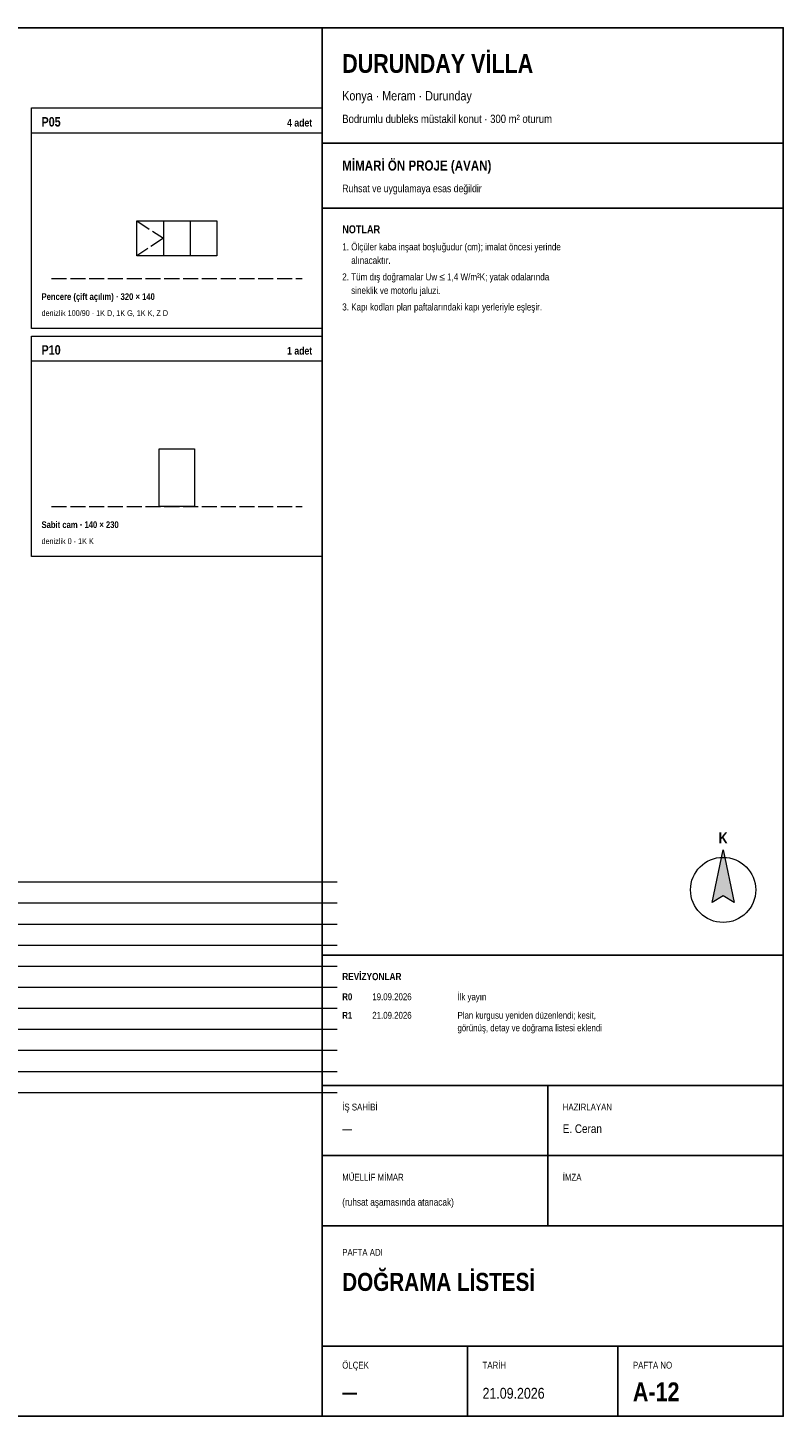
# Paper-space layout 'A-12 DOGRAMA LISTESI' of a CAD drawing. Header units: centimetres. Extents: x 10 to 410, y 10 to 287.
# Tile 3 of 3: x 259 to 410, y 10 to 287. Entities that reach past the tile are written whole.
import ezdxf
from ezdxf.enums import TextEntityAlignment as Align

# ---------------------------------------------------------------- set-up
doc = ezdxf.new("R2010")
doc.units = ezdxf.units.CM
doc.header["$LTSCALE"] = 0.25
doc.linetypes.add('ACAD_ISO02W100', pattern=[15, 12, -3])
for name, color, linetype, lineweight in [('M-GOST-ANTET', 176, 'Continuous', 25), ('M-GOST-ANTETYAZI', 177, 'Continuous', 9), ('M-GOST-KUZEYOKU', 1, 'Continuous', 9), ('M-GOST-TABLO', 1, 'Continuous', 9)]:
    doc.layers.add(name, color=color, linetype=linetype, lineweight=lineweight)
doc.styles.add('YAZI', font='arialn.ttf')
doc.styles.add('YAZI-KALIN', font='arialnb.ttf')

psp = doc.layouts.new('A-12 DOGRAMA LISTESI')

# ---------------------------------------------------------------- hatches: boundary and pattern name
at = {"layer": 'M-GOST-KUZEYOKU'}
h = psp.add_hatch(color=256, dxfattribs=at)
h.dxf.hatch_style = 1
h.paths.add_polyline_path([(398, 123), (400.2, 112.5), (398, 113.8), (395.8, 112.5)])

# ---------------------------------------------------------------- linework, layer by layer
at = {"layer": 'M-GOST-ANTET'}
for p, q in [((318, 264), (410, 264)), ((318, 251), (410, 251)), ((318, 102), (410, 102)), ((318, 76), (410, 76)), ((363, 76), (363, 62)), ((318, 62), (410, 62)), ((363, 62), (363, 48)), ((318, 48), (410, 48)), ((318, 24), (410, 24)), ((347, 24), (347, 10)), ((377, 24), (377, 10))]:
    psp.add_line(p, q, dxfattribs=at)
for points in [[(10, 287), (410, 287), (410, 10), (10, 10)], [(318, 287), (410, 287), (410, 10), (318, 10)]]:
    psp.add_lwpolyline(points, close=True, dxfattribs=at)
at = {"layer": 'M-GOST-KUZEYOKU'}
psp.add_lwpolyline([(398, 123), (400.2, 112.5), (398, 113.8), (395.8, 112.5)], close=True, dxfattribs=at)
psp.add_circle((398, 115), 6.5, dxfattribs=at)
at = {"layer": 'M-GOST-TABLO'}
for p, q in [((286.33, 248.5), (286.33, 241.5)), ((291.67, 248.5), (291.67, 241.5)), ((21, 116.6), (321, 116.6)), ((21, 112.4), (321, 112.4)), ((21, 108.2), (321, 108.2)), ((21, 104), (321, 104)), ((21, 99.8), (321, 99.8)), ((21, 95.6), (321, 95.6)), ((21, 91.4), (321, 91.4)), ((21, 87.2), (321, 87.2)), ((21, 83), (321, 83)), ((21, 78.8), (321, 78.8)), ((21, 74.6), (321, 74.6))]:
    psp.add_line(p, q, dxfattribs=at)
at = {"layer": 'M-GOST-TABLO', "linetype": 'ACAD_ISO02W100'}
for p, q in [((264, 237), (314, 237)), ((264, 191.5), (314, 191.5))]:
    psp.add_line(p, q, dxfattribs=at)
at = {"layer": 'M-GOST-TABLO'}
for points in [[(260, 271), (318, 271), (318, 227), (260, 227)], [(260, 271), (318, 271), (318, 266), (260, 266)], [(281, 248.5), (297, 248.5), (297, 241.5), (281, 241.5)], [(260, 225.5), (318, 225.5), (318, 181.5), (260, 181.5)], [(260, 225.5), (318, 225.5), (318, 220.5), (260, 220.5)], [(285.5, 203), (292.5, 203), (292.5, 191.5), (285.5, 191.5)]]:
    psp.add_lwpolyline(points, close=True, dxfattribs=at)
at = {"layer": 'M-GOST-TABLO', "linetype": 'ACAD_ISO02W100'}
psp.add_lwpolyline([(281, 248.5), (286.33, 245), (281, 241.5)], dxfattribs=at)

# ---------------------------------------------------------------- texts
at = {"layer": 'M-GOST-ANTETYAZI'}
for s, height, style, p in [('DURUNDAY VİLLA', 3.744, 'YAZI-KALIN', (322, 278)), ('Konya · Meram · Durunday', 1.872, 'YAZI', (322, 272.5)), ('Bodrumlu dubleks müstakil konut · 300 m² oturum', 1.656, 'YAZI', (322, 268)), ('MİMARİ ÖN PROJE (AVAN)', 2.016, 'YAZI-KALIN', (322, 258.5)), ('Ruhsat ve uygulamaya esas değildir', 1.512, 'YAZI', (322, 254.2)), ('NOTLAR', 1.584, 'YAZI-KALIN', (322, 246)), ('1. Ölçüler kaba inşaat boşluğudur (cm); imalat öncesi yerinde', 1.404, 'YAZI', (322, 242.6)), ('    alınacaktır.', 1.404, 'YAZI', (322, 239.9)), ('2. Tüm dış doğramalar Uw ≤ 1,4 W/m²K; yatak odalarında', 1.404, 'YAZI', (322, 236.6)), ('    sineklik ve motorlu jaluzi.', 1.404, 'YAZI', (322, 233.9)), ('3. Kapı kodları plan paftalarındaki kapı yerleriyle eşleşir.', 1.404, 'YAZI', (322, 230.6)), ('REVİZYONLAR', 1.44, 'YAZI-KALIN', (322, 97)), ('R0', 1.368, 'YAZI-KALIN', (322, 93)), ('19.09.2026', 1.368, 'YAZI', (328, 93)), ('İlk yayın', 1.368, 'YAZI', (345, 93)), ('R1', 1.368, 'YAZI-KALIN', (322, 89.3)), ('21.09.2026', 1.368, 'YAZI', (328, 89.3)), ('Plan kurgusu yeniden düzenlendi; kesit,', 1.368, 'YAZI', (345, 89.3)), ('görünüş, detay ve doğrama listesi eklendi', 1.368, 'YAZI', (345, 86.8)), ('İŞ SAHİBİ', 1.368, 'YAZI', (322, 71)), ('HAZIRLAYAN', 1.368, 'YAZI', (366, 71)), ('—', 1.73, 'YAZI', (322, 66.5)), ('E. Ceran', 1.728, 'YAZI', (366, 66.5)), ('MÜELLİF MİMAR', 1.368, 'YAZI', (322, 57)), ('İMZA', 1.368, 'YAZI', (366, 57)), ('(ruhsat aşamasında atanacak)', 1.44, 'YAZI', (322, 52)), ('PAFTA ADI', 1.368, 'YAZI', (322, 42)), ('DOĞRAMA LİSTESİ', 3.6, 'YAZI-KALIN', (322, 35)), ('ÖLÇEK', 1.368, 'YAZI', (322, 19.5)), ('TARİH', 1.368, 'YAZI', (350, 19.5)), ('PAFTA NO', 1.368, 'YAZI', (380, 19.5)), ('A-12', 3.744, 'YAZI-KALIN', (380, 13)), ('—', 2.59, 'YAZI-KALIN', (322, 13.5)), ('21.09.2026', 2.16, 'YAZI', (350, 13.5))]:
    psp.add_text(s, height=height, dxfattribs=dict(at, style=style)).set_placement(p)
at = {"layer": 'M-GOST-ANTETYAZI', "style": 'YAZI-KALIN'}
psp.add_text('K', height=2.16, dxfattribs=at).set_placement((398, 124.3), align=Align.CENTER)
at = {"layer": 'M-GOST-TABLO'}
for s, height, style, p in [('P05', 1.872, 'YAZI-KALIN', (262, 267.3)), ('Pencere (çift açılım) · 320 × 140', 1.332, 'YAZI-KALIN', (262, 232.7)), ('denizlik 100/90 · 1K D, 1K G, 1K K, Z D', 1.152, 'YAZI', (262, 229.5)), ('P10', 1.872, 'YAZI-KALIN', (262, 221.8)), ('Sabit cam · 140 × 230', 1.332, 'YAZI-KALIN', (262, 187.2)), ('denizlik 0 · 1K K', 1.152, 'YAZI', (262, 184))]:
    psp.add_text(s, height=height, dxfattribs=dict(at, style=style)).set_placement(p)
at = {"layer": 'M-GOST-TABLO', "style": 'YAZI-KALIN'}
for s, p in [('4 adet', (316, 267.3)), ('1 adet', (316, 221.8))]:
    psp.add_text(s, height=1.512, dxfattribs=at).set_placement(p, align=Align.RIGHT)

doc.saveas('drawing.dxf')
